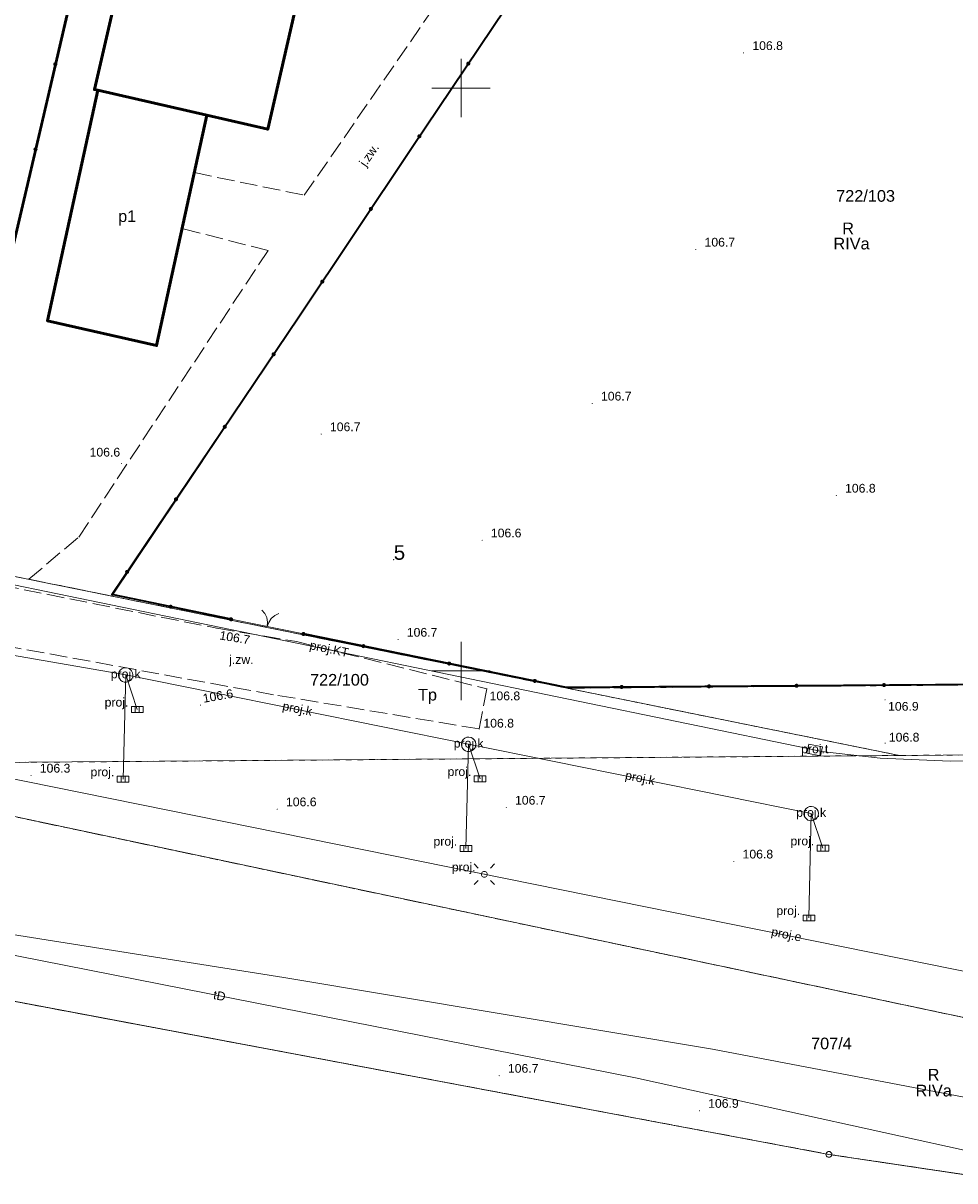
# Model space of a CAD drawing. Extents: x 6447898 to 6448503, y 5806748 to 5807122.
# Tile 35 of 50: x 6448312 to 6448392, y 5806806 to 5806906. Entities that reach past the tile are written whole.
import ezdxf
from ezdxf.enums import TextEntityAlignment as Align

# ---------------------------------------------------------------- set-up
doc = ezdxf.new("R2010")
doc.units = 0
doc.header["$PDSIZE"] = 0.75
doc.linetypes.add('PRZER1-1', pattern=[2, 1, -1])
doc.linetypes.add('PRZER3-1', pattern=[4, 3, -1])
doc.layers.get('0').update_dxf_attribs({"linetype": 'CONTINUOUS', "lineweight": 13})
for name, color, linetype, lineweight in [('GEPADR', 7, 'CONTINUOUS', 18), ('GEPADR_O', 7, 'CONTINUOUS', 18), ('GEPPGD', 7, 'CONTINUOUS', 18), ('GESBZO', 1, 'CONTINUOUS', 50), ('GESBZO_O', 1, 'CONTINUOUS', 50), ('GESDZI', 7, 'CONTINUOUS', 18), ('GESDZI_O', 7, 'CONTINUOUS', 18), ('GESKKL', 3, 'PRZER3-1', 18), ('GESKKL_O', 3, 'PRZER3-1', 18), ('GESUZY', 3, 'PRZER1-1', 18), ('GESUZY_O', 3, 'PRZER1-1', 18), ('GSLKBR', 7, 'CONTINUOUS', 18), ('GSLKOG', 7, 'CONTINUOUS', 35), ('GSPWPN', 42, 'CONTINUOUS', 13), ('GSPWPN_O', 42, 'CONTINUOUS', 13), ('GSSKOA', 7, 'PRZER3-1', 18), ('GSSKOA_O', 7, 'PRZER3-1', 18), ('GULEPR', 240, 'CONTINUOUS', 18), ('GULEPR_O', 240, 'CONTINUOUS', 18), ('GULKPR', 32, 'CONTINUOUS', 18), ('GULKPR_O', 32, 'CONTINUOUS', 18), ('GULLKT', 7, 'CONTINUOUS', 18), ('GULLKT_O', 7, 'CONTINUOUS', 18), ('GULTPR', 30, 'CONTINUOUS', 18), ('GULTPR_O', 30, 'CONTINUOUS', 18), ('GUPELA', 7, 'CONTINUOUS', 18), ('GUPELA_O', 7, 'CONTINUOUS', 18), ('GUPKKS', 32, 'CONTINUOUS', 18), ('GUPKKS_O', 32, 'CONTINUOUS', 18), ('GUSIKP', 7, 'CONTINUOUS', 18), ('GUSIKP_O', 7, 'CONTINUOUS', 18), ('GUSKSD', 32, 'CONTINUOUS', 18), ('GUSKSD_O', 32, 'CONTINUOUS', 18)]:
    doc.layers.add(name, color=color, linetype=linetype, lineweight=lineweight)
doc.styles.add('GEO-INFO', font='arial.ttf')

# ---------------------------------------------------------------- blocks, each defined once
blk = doc.blocks.new('KOLO')
blk.add_hatch(color=0).paths.add_polyline_path([(-0.5, 0), (-0.482963, -0.12941), (-0.433013, -0.25), (-0.353553, -0.353553), (-0.25, -0.433013), (-0.12941, -0.482963), (0, -0.5), (0.12941, -0.482963), (0.25, -0.433013), (0.353553, -0.353553), (0.433013, -0.25), (0.482963, -0.12941), (0.5, 0), (0.482963, 0.12941), (0.433013, 0.25), (0.353553, 0.353553), (0.25, 0.433013), (0.12941, 0.482963), (0, 0.5), (-0.12941, 0.482963), (-0.25, 0.433013), (-0.353553, 0.353553), (-0.433013, 0.25), (-0.482963, 0.12941)])
blk = doc.blocks.new('SUEO')
blk.add_hatch(color=0).paths.add_polyline_path([(-0.002174, 0.089974), (0.023762, 0.086807), (0.042561, 0.0793), (0.060131, 0.066965), (0.076266, 0.047786), (0.086234, 0.025762), (0.089972, 0.002226), (0.088646, -0.015553), (0.081114, -0.038994), (0.066834, -0.060276), (0.049699, -0.075033), (0.027576, -0.085671), (0.004027, -0.08991), (-0.019639, -0.087831), (-0.040932, -0.080154), (-0.059082, -0.067892), (-0.073734, -0.051607), (-0.08374, -0.032979), (-0.089221, -0.011817), (-0.089063, 0.012951), (-0.082571, 0.035806), (-0.069528, 0.057148), (-0.048957, 0.075519), (-0.026898, 0.085887)])
at = {"color": 0}
for points in [[(-1.767767, 1.767767), (-1.06066, 1.06066)], [(1.767767, 1.767767), (1.06066, 1.06066)], [(-1.767767, -1.767767), (-1.06066, -1.06066)], [(1.767767, -1.767767), (1.06066, -1.06066)]]:
    blk.add_lwpolyline(points, dxfattribs=at)
blk = doc.blocks.new('OKRAG_PELNY')
at = {"color": 0}
blk.add_lwpolyline([(0, 0.5), (0.12941, 0.482963), (0.25, 0.433013), (0.353553, 0.353553), (0.433013, 0.25), (0.482963, 0.12941), (0.5, 0), (0.482963, -0.12941), (0.433013, -0.25), (0.353553, -0.353553), (0.25, -0.433013), (0.12941, -0.482963), (0, -0.5), (-0.12941, -0.482963), (-0.25, -0.433013), (-0.353553, -0.353553), (-0.433013, -0.25), (-0.482963, -0.12941), (-0.5, 0), (-0.482963, 0.12941), (-0.433013, 0.25), (-0.353553, 0.353553), (-0.25, 0.433013), (-0.12941, 0.482963)], close=True, dxfattribs=at)
blk = doc.blocks.new('SUUS05')
at = {"color": 0}
blk.add_lwpolyline([(0.5, -0.25), (-0.5, -0.25), (-0.5, 0.25), (0.5, 0.25)], close=True, dxfattribs=at)
for points in [[(-0.175, -0.25), (-0.175, 0.25)], [(0.175, -0.25), (0.175, 0.25)]]:
    blk.add_lwpolyline(points, dxfattribs=at)
blk = doc.blocks.new('SLBRA')
at = {"color": 0}
for points in [[(1.732051, 1), (1.414214, 0.585786), (1, 0.267949), (0.517638, 0.068148), (0, 0)], [(0, 0), (0.517638, -0.068148), (1, -0.267949), (1.414214, -0.585786), (1.732051, -1)]]:
    blk.add_lwpolyline(points, dxfattribs=at)
blk = doc.blocks.new('POINT')
at = {"color": 0}
blk.add_point((0, 0), dxfattribs=at)
blk = doc.blocks.new('EPPGN')
blk.add_hatch(color=0).paths.add_polyline_path([(0, -0.09), (0.027812, -0.085595), (0.052901, -0.072812), (0.072812, -0.052901), (0.085595, -0.027812), (0.09, 0), (0.085595, 0.027812), (0.072812, 0.052901), (0.052901, 0.072812), (0.027812, 0.085595), (0, 0.09), (-0.027812, 0.085595), (-0.052901, 0.072812), (-0.072812, 0.052901), (-0.085595, 0.027812), (-0.09, 0), (-0.085595, -0.027812), (-0.072812, -0.052901), (-0.052901, -0.072812), (-0.027812, -0.085595)])
blk = doc.blocks.new('EPPGS')
at = {"color": 0}
blk.add_lwpolyline([(0, 0.5), (0.154508, 0.475528), (0.293893, 0.404508), (0.404508, 0.293893), (0.475528, 0.154508), (0.5, 0), (0.475528, -0.154508), (0.404508, -0.293893), (0.293893, -0.404508), (0.154508, -0.475528), (0, -0.5), (-0.154508, -0.475528), (-0.293893, -0.404508), (-0.404508, -0.293893), (-0.475528, -0.154508), (-0.5, 0), (-0.475528, 0.154508), (-0.404508, 0.293893), (-0.293893, 0.404508), (-0.154508, 0.475528)], close=True, dxfattribs=at)

msp = doc.modelspace()

# ---------------------------------------------------------------- linework, layer by layer
at = {"elevation": 100, "flags": 128}
for points in [[(6448350, 5806897.5), (6448350, 5806902.5)], [(6448347.5, 5806900), (6448352.5, 5806900)], [(6448350, 5806847.5), (6448350, 5806852.5)], [(6448347.5, 5806850), (6448352.5, 5806850)]]:
    msp.add_lwpolyline(points, dxfattribs=at)
at = {"layer": 'GESBZO', "elevation": 10.18}
for points in [[(6448340.22, 5806926.1), (6448333.42, 5806896.48), (6448328.21, 5806897.67), (6448318.86, 5806899.82), (6448318.56, 5806899.88), (6448325.39, 5806929.51)], [(6448328.21, 5806897.67), (6448323.9, 5806877.91), (6448314.54, 5806880.05), (6448318.86, 5806899.82)]]:
    msp.add_lwpolyline(points, close=True, dxfattribs=at)
at = {"layer": 'GESDZI'}
for p, q in [((6448381.545, 5806808.522, 10.22), (6448294.85, 5806824.82, 10.22)), ((6448463.26, 5806796.33, 10.22), (6448381.545, 5806808.522, 10.22))]:
    msp.add_line(p, q, dxfattribs=at)
at = {"layer": 'GESDZI', "elevation": 10.22}
for points in [[(6448305.35, 5806859.4), (6448295.55, 5806861.38), (6448295.739, 5806959.876), (6448326.848, 5806951.572)], [(6448326.848, 5806951.572), (6448305.35, 5806859.4), (6448320.052, 5806856.423), (6448375.149, 5806938.679)], [(6448406.64, 5806848.9), (6448424.701, 5806925.452), (6448391.569, 5806934.296), (6448388.99, 5806924.63), (6448379.33, 5806927.21), (6448381.911, 5806936.874), (6448375.149, 5806938.679), (6448320.052, 5806856.423), (6448359.091, 5806848.52)], [(6448424.701, 5806925.452), (6448440.63, 5806921.2), (6448447.396, 5806911.94), (6448446.026, 5806890.422), (6448436.147, 5806843.125), (6448387.61, 5806842.746), (6448359.091, 5806848.52), (6448406.64, 5806848.9)], [(6448387.61, 5806842.746), (6448290.514, 5806841.988), (6448290.541, 5806859.987), (6448290.546, 5806862.39), (6448295.55, 5806861.38), (6448305.35, 5806859.4), (6448320.052, 5806856.423), (6448359.091, 5806848.52)], [(6448451.475, 5806843.245), (6448448.93, 5806831.2), (6448450.51, 5806830.88), (6448456.16, 5806826.9), (6448452.23, 5806807.75), (6448290.514, 5806841.988), (6448387.61, 5806842.746), (6448436.147, 5806843.125)]]:
    msp.add_lwpolyline(points, close=True, dxfattribs=at)
for points in [[(6448476.342, 5806843.52), (6448454.755, 5806843.275), (6448451.475, 5806843.245), (6448448.93, 5806831.2), (6448450.51, 5806830.88), (6448456.16, 5806826.9), (6448452.23, 5806807.75), (6448290.514, 5806841.988), (6448294.85, 5806824.82)], [(6448294.85, 5806824.82), (6448381.545, 5806808.522), (6448463.26, 5806796.33), (6448465.79, 5806795.716)]]:
    msp.add_lwpolyline(points, dxfattribs=at)
at = {"layer": 'GESKKL', "ltscale": 0.5, "elevation": 10.06}
msp.add_lwpolyline([(6448424.701, 5806925.452), (6448391.569, 5806934.296), (6448381.911, 5806936.874), (6448375.149, 5806938.679), (6448320.052, 5806856.423), (6448359.091, 5806848.52), (6448406.64, 5806848.9)], close=True, dxfattribs=at)
for points in [[(6448490.547, 5806907.885), (6448467.163, 5806914.127), (6448462.325, 5806908.98), (6448460.615, 5806886.432), (6448454.775, 5806858.844), (6448451.475, 5806843.245), (6448448.93, 5806831.2), (6448450.51, 5806830.88), (6448456.16, 5806826.9), (6448452.23, 5806807.75), (6448290.514, 5806841.988)], [(6448290.514, 5806841.988), (6448292.841, 5806832.773), (6448294.85, 5806824.82), (6448381.545, 5806808.522), (6448463.26, 5806796.33), (6448465.79, 5806795.716)]]:
    msp.add_lwpolyline(points, dxfattribs=at)
at = {"layer": 'GESUZY', "ltscale": 0.5}
for p, q in [((6448381.545, 5806808.522, 10.08), (6448294.85, 5806824.82, 10.08)), ((6448463.26, 5806796.33, 10.08), (6448381.545, 5806808.522, 10.08))]:
    msp.add_line(p, q, dxfattribs=at)
at = {"layer": 'GESUZY', "ltscale": 0.5, "elevation": 10.08}
for points in [[(6448295.55, 5806861.38), (6448305.35, 5806859.4), (6448320.052, 5806856.423), (6448359.091, 5806848.52), (6448387.61, 5806842.746), (6448290.514, 5806841.988), (6448290.541, 5806859.987), (6448290.546, 5806862.39), (6448290.74, 5806961.21), (6448295.739, 5806959.876)], [(6448305.35, 5806859.4), (6448295.55, 5806861.38), (6448295.739, 5806959.876), (6448326.848, 5806951.572)], [(6448326.848, 5806951.572), (6448375.149, 5806938.679), (6448320.052, 5806856.423), (6448305.35, 5806859.4)], [(6448424.701, 5806925.452), (6448391.569, 5806934.296), (6448381.911, 5806936.874), (6448375.149, 5806938.679), (6448320.052, 5806856.423), (6448359.091, 5806848.52), (6448406.64, 5806848.9)], [(6448424.701, 5806925.452), (6448440.63, 5806921.2), (6448447.396, 5806911.94), (6448446.026, 5806890.422), (6448436.147, 5806843.125), (6448387.61, 5806842.746), (6448359.091, 5806848.52), (6448406.64, 5806848.9)], [(6448387.61, 5806842.746), (6448290.514, 5806841.988), (6448452.23, 5806807.75), (6448456.16, 5806826.9), (6448450.51, 5806830.88), (6448448.93, 5806831.2), (6448451.475, 5806843.245), (6448436.147, 5806843.125)]]:
    msp.add_lwpolyline(points, close=True, dxfattribs=at)
for points in [[(6448490.547, 5806907.885), (6448467.163, 5806914.127), (6448462.325, 5806908.98), (6448460.615, 5806886.432), (6448454.775, 5806858.844), (6448451.475, 5806843.245), (6448448.93, 5806831.2), (6448450.51, 5806830.88), (6448456.16, 5806826.9), (6448452.23, 5806807.75), (6448290.514, 5806841.988)], [(6448290.514, 5806841.988), (6448292.841, 5806832.773), (6448294.85, 5806824.82), (6448381.545, 5806808.522), (6448463.26, 5806796.33), (6448465.79, 5806795.716)]]:
    msp.add_lwpolyline(points, dxfattribs=at)
at = {"layer": 'GSLKBR', "elevation": 10.18}
msp.add_lwpolyline([(6448336.49, 5806853.17), (6448330.28, 5806854.43)], dxfattribs=at)
at = {"layer": 'GSLKOG', "elevation": 10.18}
for points in [[(6448305.26, 5806859.86), (6448307.57, 5806869.49), (6448314.2, 5806897.68), (6448320.8, 5806926.18), (6448326.09, 5806948.58), (6448326.8, 5806951.57)], [(6448330.28, 5806854.43), (6448320.06, 5806856.55), (6448336.08, 5806880.37), (6448345.75, 5806894.85), (6448355.02, 5806908.66), (6448366.67, 5806926.02), (6448375.08, 5806938.65), (6448400.29, 5806931.85), (6448424.62, 5806925.32)], [(6448406.51, 5806848.927), (6448359.05, 5806848.59), (6448336.49, 5806853.17)]]:
    msp.add_lwpolyline(points, dxfattribs=at)
at = {"layer": 'GSSKOA', "ltscale": 0.5, "elevation": 10.18}
for points in [[(6448312.94, 5806857.86), (6448317.22, 5806861.48), (6448333.45, 5806886.07), (6448326.09, 5806887.95), (6448327.14, 5806892.75), (6448336.56, 5806890.81), (6448349.83, 5806910.02), (6448349.01, 5806911.46), (6448337.504, 5806914.269), (6448338.87, 5806920.21), (6448352.35, 5806916.75), (6448354.45, 5806917.11), (6448363.09, 5806930.05), (6448361.69, 5806932.44), (6448363.25, 5806937.27), (6448365.41, 5806938.68), (6448365.74, 5806941.19), (6448371.44, 5806939.67), (6448368.34, 5806928.54), (6448320.052, 5806856.423)], [(6448310.57, 5806857.36), (6448329.07, 5806853.66), (6448335.88, 5806852.53), (6448352.209, 5806848.471), (6448351.551, 5806845.02), (6448333.93, 5806847.96), (6448310.12, 5806852.3)]]:
    msp.add_lwpolyline(points, close=True, dxfattribs=at)
at = {"layer": 'GULEPR', "ltscale": 0.5, "elevation": 10.14}
msp.add_lwpolyline([(6448448.346, 5806830.567), (6448447.267, 5806825.742), (6448447.719, 5806825.322), (6448449.852, 5806822.856), (6448447.887, 5806813.147), (6448307.893, 5806841.484)], dxfattribs=at)
at = {"layer": 'GULKPR', "ltscale": 0.5, "elevation": 10.14}
for points in [[(6448321.25, 5806849.652), (6448289.42, 5806855.175)], [(6448321.02, 5806840.714), (6448321.25, 5806849.652)], [(6448322.23, 5806846.693), (6448321.25, 5806849.652)], [(6448350.652, 5806843.708), (6448321.25, 5806849.652)], [(6448350.426, 5806834.762), (6448350.652, 5806843.708)], [(6448351.634, 5806840.741), (6448350.652, 5806843.708)], [(6448380.023, 5806837.763), (6448350.652, 5806843.708)], [(6448379.827, 5806828.811), (6448380.023, 5806837.763)], [(6448381.038, 5806834.789), (6448380.023, 5806837.763)]]:
    msp.add_lwpolyline(points, dxfattribs=at)
at = {"layer": 'GULLKT', "elevation": 10.12}
msp.add_lwpolyline([(6448445.815, 5806931.28), (6448444.312, 5806923.46, 0.168825), (6448446.101, 5806915.923), (6448446.931, 5806915.043, -0.071), (6448447.645, 5806910.291), (6448446.482, 5806892.13), (6448446.301, 5806890.269), (6448445.93, 5806888.091), (6448436.42, 5806842.909), (6448435.378, 5806842.501), (6448391.951, 5806842.26), (6448385.938, 5806842.523), (6448380.913, 5806843.102), (6448379.737, 5806843.34), (6448297.622, 5806860.275)], format="xyb", dxfattribs=at)
at = {"layer": 'GULTPR', "elevation": 10.14}
for points in [[(6448219.711, 5806849.002), (6448265.133, 5806837.838), (6448294.857, 5806830.351), (6448307.367, 5806828.045), (6448334.812, 5806823.707), (6448371.575, 5806817.548), (6448393.744, 5806813.332), (6448435.108, 5806804.276), (6448464.249, 5806797.717), (6448466.136, 5806797.282)], [(6448416.752, 5806803.343), (6448411.2, 5806804.91), (6448377.95, 5806812.23), (6448364.95, 5806815.1), (6448293.63, 5806829.16), (6448239.959, 5806836.672), (6448221.91, 5806839.14), (6448203.902, 5806842.515)]]:
    msp.add_lwpolyline(points, dxfattribs=at)
at = {"layer": 'GUSIKP', "elevation": 10.14}
msp.add_lwpolyline([(6448379.816, 5806843.732), (6448380.993, 5806843.494), (6448380.834, 5806842.71), (6448379.658, 5806842.948)], close=True, dxfattribs=at)
at = {"layer": 'GUSKSD', "elevation": 10.14}
for points in [[(6448321.127, 5806849.045), (6448320.974, 5806849.097), (6448320.84, 5806849.188), (6448320.733, 5806849.31), (6448320.662, 5806849.455), (6448320.631, 5806849.614), (6448320.642, 5806849.775), (6448320.695, 5806849.929), (6448320.785, 5806850.063), (6448320.927, 5806850.182), (6448321.097, 5806850.253), (6448321.281, 5806850.272), (6448321.462, 5806850.235), (6448321.625, 5806850.147), (6448321.754, 5806850.014), (6448321.838, 5806849.85), (6448321.87, 5806849.668), (6448321.847, 5806849.484), (6448321.771, 5806849.316), (6448321.649, 5806849.177), (6448321.491, 5806849.081), (6448321.312, 5806849.036)], [(6448350.529, 5806843.1), (6448350.376, 5806843.153), (6448350.242, 5806843.243), (6448350.135, 5806843.365), (6448350.064, 5806843.51), (6448350.033, 5806843.669), (6448350.044, 5806843.831), (6448350.097, 5806843.984), (6448350.187, 5806844.118), (6448350.329, 5806844.237), (6448350.499, 5806844.309), (6448350.683, 5806844.327), (6448350.864, 5806844.29), (6448351.026, 5806844.202), (6448351.155, 5806844.07), (6448351.24, 5806843.905), (6448351.272, 5806843.723), (6448351.249, 5806843.54), (6448351.173, 5806843.371), (6448351.05, 5806843.233), (6448350.893, 5806843.136), (6448350.714, 5806843.091)], [(6448379.9, 5806837.155), (6448379.747, 5806837.208), (6448379.612, 5806837.298), (6448379.506, 5806837.42), (6448379.435, 5806837.566), (6448379.404, 5806837.725), (6448379.415, 5806837.886), (6448379.468, 5806838.039), (6448379.558, 5806838.173), (6448379.7, 5806838.292), (6448379.87, 5806838.364), (6448380.054, 5806838.382), (6448380.235, 5806838.346), (6448380.397, 5806838.257), (6448380.526, 5806838.125), (6448380.611, 5806837.96), (6448380.643, 5806837.778), (6448380.62, 5806837.595), (6448380.544, 5806837.427), (6448380.421, 5806837.288), (6448380.263, 5806837.192), (6448380.084, 5806837.146)]]:
    msp.add_lwpolyline(points, close=True, dxfattribs=at)

# ---------------------------------------------------------------- block references
at = {"layer": 'GEPADR'}
msp.add_blockref('POINT', (6448344.236, 5806859.534, 10.28), dxfattribs=at)
at = {"layer": 'GEPPGD', "xscale": 0.5, "yscale": 0.5}
for name, p in [('EPPGN', (6448320.052, 5806856.423, 10.24)), ('EPPGN', (6448359.091, 5806848.52, 10.24)), ('EPPGN', (6448387.61, 5806842.746, 10.24)), ('EPPGS', (6448381.545, 5806808.522, 10.24))]:
    msp.add_blockref(name, p, dxfattribs=at)
at = {"layer": 'GSLKBR', "xscale": 0.75, "yscale": 0.75, "rotation": 78.53046966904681}
msp.add_blockref('SLBRA', (6448333.385, 5806853.8, 10.18), dxfattribs=at)
at = {"layer": 'GSLKOG', "xscale": 0.35, "yscale": 0.35}
for p in [(6448315.213, 5806902.055, 10.18), (6448350.615, 5806902.098, 10.18), (6448346.435, 5806895.871, 10.18), (6448313.511, 5806894.751, 10.18), (6448342.268, 5806889.636, 10.18), (6448338.103, 5806883.399, 10.18), (6448333.927, 5806877.169, 10.18), (6448329.741, 5806870.945, 10.18), (6448325.556, 5806864.722, 10.18), (6448321.37, 5806858.498, 10.18), (6448325.105, 5806855.504, 10.18), (6448330.28, 5806854.43, 10.18), (6448336.49, 5806853.17, 10.18), (6448341.626, 5806852.127, 10.18), (6448348.976, 5806850.635, 10.18), (6448356.326, 5806849.143, 10.18), (6448378.77, 5806848.73, 10.18), (6448386.27, 5806848.783, 10.18), (6448363.77, 5806848.624, 10.18), (6448371.27, 5806848.677, 10.18)]:
    msp.add_blockref('KOLO', p, dxfattribs=at)
at = {"layer": 'GSPWPN', "xscale": 0.09, "yscale": 0.09}
for p in [(6448374.23, 5806903.02, 10.08), (6448370.13, 5806886.16, 10.08), (6448361.25, 5806872.95, 10.08), (6448338.01, 5806870.32, 10.08), (6448320.9, 5806867.81, 10.08), (6448382.18, 5806865.05, 10.08), (6448351.81, 5806861.21, 10.08), (6448329.07, 5806853.66, 10.08), (6448344.6, 5806852.69, 10.08), (6448352.21, 5806848.47, 10.08), (6448327.67, 5806847.07, 10.08), (6448386.36, 5806847.52, 10.08), (6448351.55, 5806845.02, 10.08), (6448386.37, 5806843.8, 10.08), (6448313.13, 5806841.03, 10.08), (6448334.24, 5806838.14, 10.08), (6448353.88, 5806838.28, 10.08), (6448373.39, 5806833.66, 10.08), (6448353.27, 5806815.28, 10.08), (6448370.44, 5806812.27, 10.08)]:
    msp.add_blockref('KOLO', p, dxfattribs=at)
at = {"layer": 'GUPELA', "xscale": 0.5, "yscale": 0.5}
for name, p in [('SUEO', (6448351.999, 5806832.556, 10.15)), ('OKRAG_PELNY', (6448351.999, 5806832.556, 10.16))]:
    msp.add_blockref(name, p, dxfattribs=at)
at = {"layer": 'GUPKKS'}
for p in [(6448322.23, 5806846.693, 10.16), (6448321.02, 5806840.714, 10.16), (6448351.634, 5806840.741, 10.16), (6448350.426, 5806834.762, 10.16), (6448381.038, 5806834.789, 10.16), (6448379.827, 5806828.811, 10.16)]:
    msp.add_blockref('SUUS05', p, dxfattribs=at)

# ---------------------------------------------------------------- texts
at = {"layer": 'GEPADR_O', "style": 'GEO-INFO'}
msp.add_text('5', height=1.25, dxfattribs=at).set_placement((6448344.236, 5806859.534, 10.8))
at = {"layer": 'GESBZO_O', "style": 'GEO-INFO'}
msp.add_text('p1', height=1, dxfattribs=at).set_placement((6448321.375, 5806888.864, 10.8), align=Align.MIDDLE)
at = {"layer": 'GESDZI_O', "style": 'GEO-INFO'}
for s, p in [('722/103', (6448384.69, 5806890.774, 10.8)), ('722/100', (6448339.578, 5806849.26, 10.8))]:
    msp.add_text(s, height=1, dxfattribs=at).set_placement(p, align=Align.MIDDLE)
msp.add_text('707/4', height=1, dxfattribs=at).set_placement((6448381.762, 5806818.041, 10.8), align=Align.MIDDLE_CENTER)
at = {"layer": 'GESKKL_O', "style": 'GEO-INFO'}
msp.add_text('RIVa', height=1, dxfattribs=at).set_placement((6448383.485, 5806886.656, 10.8), align=Align.MIDDLE)
msp.add_text('RIVa', height=1, dxfattribs=at).set_placement((6448390.531, 5806813.997, 10.8), align=Align.MIDDLE_CENTER)
at = {"layer": 'GESUZY_O', "style": 'GEO-INFO'}
for s, p in [('R', (6448383.189, 5806887.97, 10.8)), ('Tp', (6448347.125, 5806847.812, 10.8))]:
    msp.add_text(s, height=1, dxfattribs=at).set_placement(p, align=Align.MIDDLE)
msp.add_text('R', height=1, dxfattribs=at).set_placement((6448390.52, 5806815.362, 10.8), align=Align.MIDDLE_CENTER)
at = {"layer": 'GSPWPN_O', "style": 'GEO-INFO'}
for s, p in [('106.8', (6448374.98, 5806903.27, 10.8)), ('106.7', (6448370.88, 5806886.41, 10.8)), ('106.7', (6448362, 5806873.2, 10.8)), ('106.7', (6448338.76, 5806870.57, 10.8)), ('106.6', (6448318.15, 5806868.393, 10.8)), ('106.8', (6448382.93, 5806865.3, 10.8)), ('106.6', (6448352.56, 5806861.46, 10.8)), ('106.7', (6448345.35, 5806852.94, 10.8)), ('106.8', (6448352.451, 5806847.484, 10.8)), ('106.9', (6448386.619, 5806846.589, 10.8)), ('106.8', (6448351.918, 5806845.143, 10.8)), ('106.8', (6448386.684, 5806843.941, 10.8)), ('106.3', (6448313.88, 5806841.28, 10.8)), ('106.6', (6448334.99, 5806838.39, 10.8)), ('106.7', (6448354.63, 5806838.53, 10.8)), ('106.8', (6448374.14, 5806833.91, 10.8)), ('106.7', (6448354.02, 5806815.53, 10.8)), ('106.9', (6448371.19, 5806812.52, 10.8))]:
    msp.add_text(s, height=0.75, dxfattribs=at).set_placement(p)
for s, rotation, p in [('106.7', 350.4735, (6448329.248, 5806852.711, 10.8)), ('106.6', 9.9339, (6448327.929, 5806847.265, 10.8))]:
    msp.add_text(s, height=0.75, rotation=rotation, dxfattribs=at).set_placement(p)
at = {"layer": 'GSSKOA_O', "style": 'GEO-INFO'}
msp.add_text('j.zw.', height=0.75, rotation=55.36384, dxfattribs=at).set_placement((6448342.19, 5806894.223, 10.8), align=Align.MIDDLE)
msp.add_text('j.zw.', height=0.75, dxfattribs=at).set_placement((6448331.165, 5806850.888, 10.8), align=Align.MIDDLE)
at = {"layer": 'GULEPR_O', "style": 'GEO-INFO'}
msp.add_text('proj.e', height=0.75, rotation=348.55726, dxfattribs=at).set_placement((6448377.89, 5806827.315, 10.8), align=Align.MIDDLE)
at = {"layer": 'GULKPR_O', "style": 'GEO-INFO'}
for rotation, p in [(348.56956, (6448335.951, 5806846.68, 10.8)), (348.55779, (6448365.337, 5806840.735, 10.8))]:
    msp.add_text('proj.k', height=0.75, rotation=rotation, dxfattribs=at).set_placement(p, align=Align.MIDDLE)
at = {"layer": 'GULLKT_O', "style": 'GEO-INFO'}
msp.add_text('proj.KT', height=0.75, rotation=348.34639, dxfattribs=at).set_placement((6448338.68, 5806851.808, 10.8), align=Align.MIDDLE)
msp.add_text('proj.KT', height=0.75, rotation=348.34639, dxfattribs=at).set_placement((6448338.68, 5806851.808, 10.8), align=Align.MIDDLE)
at = {"layer": 'GULTPR_O', "style": 'GEO-INFO'}
msp.add_text('tD', height=0.75, rotation=348.84774, dxfattribs=at).set_placement((6448329.29, 5806822.13, 10.8), align=Align.MIDDLE)
at = {"layer": 'GUPELA_O', "style": 'GEO-INFO'}
msp.add_text('proj.', height=0.75, dxfattribs=at).set_placement((6448351.249, 5806832.806, 10.8), align=Align.RIGHT)
at = {"layer": 'GUPKKS_O', "style": 'GEO-INFO'}
for p in [(6448321.48, 5806846.943, 10.8), (6448320.27, 5806840.964, 10.8), (6448350.884, 5806840.991, 10.8), (6448349.676, 5806835.012, 10.8), (6448380.288, 5806835.039, 10.8), (6448379.077, 5806829.061, 10.8)]:
    msp.add_text('proj.', height=0.75, dxfattribs=at).set_placement(p, align=Align.RIGHT)
at = {"layer": 'GUSIKP_O', "style": 'GEO-INFO'}
msp.add_text('proj.t', height=0.75, dxfattribs=at).set_placement((6448380.325, 5806843.221, 10.8), align=Align.MIDDLE)
at = {"layer": 'GUSKSD_O', "style": 'GEO-INFO'}
for p in [(6448321.251, 5806849.654, 10.8), (6448350.652, 5806843.709, 10.8), (6448380.023, 5806837.764, 10.8)]:
    msp.add_text('proj.k', height=0.75, dxfattribs=at).set_placement(p, align=Align.MIDDLE)

doc.saveas('drawing.dxf')
